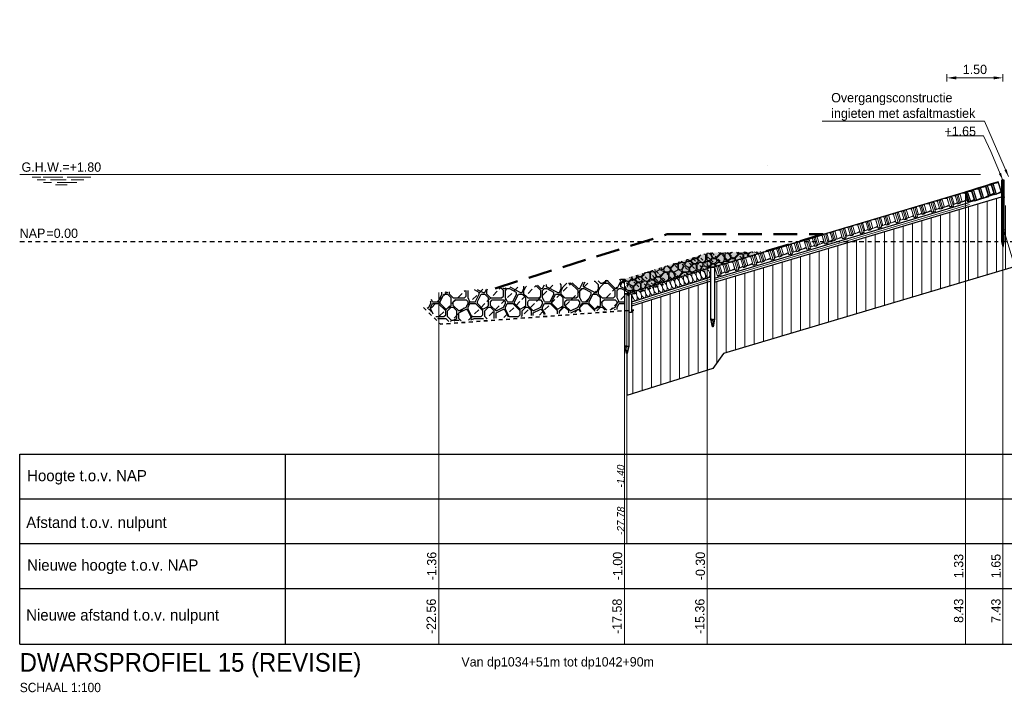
# Model space of a CAD drawing. Header units: metres. Extents: x -638 to 4513, y 95 to 2304.
# Tile 17 of 23: x 377 to 403, y 100 to 118. Entities that reach past the tile are written whole.
import ezdxf
from ezdxf.enums import TextEntityAlignment as Align

# ---------------------------------------------------------------- set-up
doc = ezdxf.new("R2010")
doc.units = ezdxf.units.M
doc.header["$LTSCALE"] = 0.1
for name, pattern in [('DASHED', [19.05, 12.7, -6.35]), ('geotextiel', [0.2, -0.1, 0.1]), ('HIDDEN', [9.525, 6.35, -3.175]), ('NAP', [20, 12.5, -2.5, 2.5, -2.5])]:
    doc.linetypes.add(name, pattern=pattern)
for name, color, linetype in [('AL-2.5mm Tekst', 7, 'Continuous'), ('dp-arcering_lgrijs', 9, 'Continuous'), ('DP-BS-profiel', 9, 'Continuous'), ('DP-Matenbalk', 1, 'Continuous'), ('DP-Matenbalk_bestaandehoogten', 6, 'Continuous'), ('DP-Matenbalk_nwhoogten', 7, 'Continuous'), ('Wapeningnet weg', 3, 'DASHED')]:
    doc.layers.add(name, color=color, linetype=linetype)
for name, color, linetype, lineweight in [('BS-bekleding (overnem uit V8)', 253, 'Continuous', 9), ('DP-BS-arcering_klei', 253, 'Continuous', 0), ('DP-BS-Matenbalk_verlenglijnen', 253, 'Continuous', 0), ('DP-Matenbalk-omschrijving', 3, 'Continuous', 35), ('DP-NAP-lijn', 6, 'NAP', 25), ('DP-NW-arcering_kreukelberm', 2, 'Continuous', 25), ('DP-NW-arcering_overlaging', 1, 'Continuous', 18), ('DP-NW-Basalt', 3, 'basalt30', 30), ('DP-NW-geotextiel', 3, 'geotextiel', 35), ('DP-NW-Maatvoering', 7, 'Continuous', 35), ('DP-NW-Matenbalk_verlenglijnen', 135, 'Continuous', 0), ('DP-NW-profiel-afdekken', 4, 'HIDDEN', 50), ('DP-NW-Teenschot', 2, 'Continuous', 25), ('DP-Uitvullaag', 1, 'Uitvullaag', 18), ('DP-waterlijn', 1, 'Continuous', 13), ('DP-Waterlijn_tekst', 7, 'Continuous', 35), ('TL-2.5mm Tekst', 7, 'Continuous', 25), ('TL-5.0mm Tekst', 4, 'Continuous', 50)]:
    doc.layers.add(name, color=color, linetype=linetype, lineweight=lineweight)
doc.styles.add('dp-besthgt', font='StagCAD.ttf', dxfattribs={"oblique": 10, "height": 0.2})
doc.styles.add('dp-nwhgt', font='StagCAD.ttf', dxfattribs={"height": 0.25})
doc.styles.add('StagCAD', font='StagCAD.ttf')
doc.linetypes.add('basalt30', pattern='A,0,-0.25,[59,BASALT30.shx,S=0.004,R=0,X=0,Y=0],-0.25', length=0.5)
doc.linetypes.add('Uitvullaag', pattern='A,0,-0.005,[191,UITVULLAAG.shx,S=0.007,R=0,X=0,Y=0],-0.5', length=0.505)
doc.dimstyles.new('GM-maatvoering', dxfattribs={"dimtxt": 2.5, "dimasz": 2.5, "dimexe": 1, "dimexo": 0, "dimgap": 1, "dimtad": 1, "dimrnd": 0.001, "dimzin": 1, "dimdsep": 46, "dimtxsty": 'StagCAD', "dimcen": 0.09, "dimclrd": 1, "dimclre": 1, "dimclrt": 7, "dimazin": 0, "dimtfac": 1, "dimtix": 1, "dimtmove": 0, "dimatfit": 3, "dimfxl": 1, "dimfxlon": 1, "dimtvp": 0.83, "dimtolj": 1, "dimtzin": 0, "dimlwd": 15, "dimlwe": 15, "dimarcsym": 0})
doc.dimstyles.new('leader 1_100', dxfattribs={"dimscale": 0.1, "dimtxt": 2.5, "dimasz": 2, "dimexe": 0, "dimexo": 0, "dimgap": 1, "dimtad": 1, "dimrnd": 0.001, "dimzin": 1, "dimdsep": 46, "dimtxsty": 'StagCAD', "dimblk": 'RAD_PIJL', "dimcen": 0.09, "dimse1": 1, "dimse2": 1, "dimclrd": 1, "dimclre": 1, "dimclrt": 7, "dimazin": 0, "dimtfac": 1, "dimtix": 1, "dimtmove": 0, "dimatfit": 0, "dimfxl": 1, "dimtvp": 0.83, "dimtolj": 1, "dimtzin": 0, "dimlwd": 15, "dimarcsym": 0})
pattern_1 = [(90, (-1107.53018, 80.27259), (-0.25, -1e-16), [])]

# ---------------------------------------------------------------- blocks, each defined once
blk = doc.blocks.new('*U55')
at = {"layer": 'DP-NAP-lijn'}
blk.add_line((0, 0), (489.4, 0), dxfattribs=at)
at = {"layer": 'DP-NAP-lijn', "style": 'StagCAD'}
blk.add_text('NAP', height=2.5, dxfattribs=at).set_placement((0, 1))
blk.add_attdef('NAPLIJN', (6.25, 1), '', height=2.5, dxfattribs=at)
blk = doc.blocks.new('*U56')
at = {"layer": 'DP-waterlijn'}
for p, q in [((0, 0), (257.73, 0)), ((3.38, -0.7), (5.63, -0.7)), ((4.71, -1.4), (6.95, -1.4)), ((6.33, -0.7), (11.56, -0.7)), ((8.57, -2.1), (6.38, -2.1)), ((8.25, -1.4), (12.51, -1.4)), ((15.31, -2.1), (10.04, -2.1)), ((12.73, -0.7), (19.08, -0.7)), ((13.84, -1.4), (17.21, -1.4)), ((9.6, -2.8), (12.74, -2.8))]:
    blk.add_line(p, q, dxfattribs=at)
at = {"layer": 'DP-Waterlijn_tekst', "style": 'StagCAD'}
blk.add_attdef('WP', text='', height=2.5, dxfattribs=at).set_placement((11.17, 0), align=Align.BOTTOM_CENTER)
blk = doc.blocks.new('RAD_PIJL')
at = {"color": 1, "linetype": 'Continuous'}
blk.add_solid([(-2.83, -0.75), (-2.83, 0.75), (0, 0)], dxfattribs=at)
blk = doc.blocks.new('perkoenpaal')
blk.add_line((0, -0.1), (0, 0))
blk.add_lwpolyline([(1.4, -0.1), (0, -0.1), (-0.01, -0.09), (-0.01, -0.01), (0, 0), (1.4, 0), (1.6, -0.04), (1.6, -0.06)], close=True)
blk.add_lwpolyline([(1.44, -0.05), (1.6, -0.05)])
at = {"extrusion": (0, 0, -1)}
blk.add_ellipse((1.44, -0.029), major_axis=(-0.04, 0), ratio=0.525, start_param=4.712389, end_param=7.853982, dxfattribs=at)
blk.add_ellipse((1.44, -0.071), major_axis=(-0.04, 0), ratio=0.525, start_param=4.712389, end_param=7.853982)
blk = doc.blocks.new('A$C7F1E383F')
at = {"layer": 'BS-bekleding (overnem uit V8)'}
for p, q in [((0, 0), (0, -0.27)), ((0.5, 0), (0.5, -0.27)), ((1, 0), (1, -0.27)), ((1.5, 0), (1.5, -0.27)), ((2, 0), (2, -0.27)), ((2.5, 0), (2.5, -0.27)), ((3, 0), (3, -0.23))]:
    blk.add_line(p, q, dxfattribs=at)
at = {"layer": 'BS-bekleding (overnem uit V8)', "flags": 128}
for points in [[(0, 0), (0.5, 0)], [(0.053, 0), (0, -0.019)], [(0.053, 0), (0.053, -0.27)], [(0.053, 0), (0.1, -0.009)], [(0.1, 0), (0.1, -0.27)], [(0.1, -0.027), (0.138, 0)], [(0.138, 0), (0.23, -0.019)], [(0.138, 0), (0.138, -0.23)], [(0.23, 0), (0.23, -0.25)], [(0.23, -0.011), (0.272, 0)], [(0.272, 0), (0.31, -0.023)], [(0.272, 0), (0.272, -0.25)], [(0.31, 0), (0.31, -0.25)], [(0.31, -0.023), (0.362, 0)], [(0.362, 0), (0.5, -0.025)], [(0.362, 0), (0.362, -0.23)], [(0.5, 0), (0.5, -0.23)], [(0.5, 0), (1, 0)], [(0.553, 0), (0.5, -0.019)], [(0.553, 0), (0.553, -0.27)], [(0.553, 0), (0.6, -0.009)], [(0.6, 0), (0.6, -0.27)], [(0.6, -0.027), (0.638, 0)], [(0.638, 0), (0.73, -0.019)], [(0.638, 0), (0.638, -0.23)], [(0.73, 0), (0.73, -0.25)], [(0.73, -0.011), (0.772, 0)], [(0.772, 0), (0.81, -0.023)], [(0.772, 0), (0.772, -0.25)], [(0.81, 0), (0.81, -0.25)], [(0.81, -0.023), (0.862, 0)], [(0.862, 0), (1, -0.025)], [(0.862, 0), (0.862, -0.23)], [(1, 0), (1, -0.23)], [(1, 0), (1.5, 0)], [(1.053, 0), (1, -0.019)], [(1.053, 0), (1.053, -0.27)], [(1.053, 0), (1.1, -0.009)], [(1.1, 0), (1.1, -0.27)], [(1.1, -0.027), (1.138, 0)], [(1.138, 0), (1.23, -0.019)], [(1.138, 0), (1.138, -0.23)], [(1.23, 0), (1.23, -0.25)], [(1.23, -0.011), (1.272, 0)], [(1.272, 0), (1.31, -0.023)], [(1.272, 0), (1.272, -0.25)], [(1.31, 0), (1.31, -0.25)], [(1.31, -0.023), (1.362, 0)], [(1.362, 0), (1.5, -0.025)], [(1.362, 0), (1.362, -0.23)], [(1.5, 0), (1.5, -0.23)], [(1.5, 0), (2, 0)], [(1.553, 0), (1.5, -0.019)], [(1.553, 0), (1.553, -0.27)], [(1.553, 0), (1.6, -0.009)], [(1.6, 0), (1.6, -0.27)], [(1.6, -0.027), (1.638, 0)], [(1.638, 0), (1.73, -0.019)], [(1.638, 0), (1.638, -0.23)], [(1.73, 0), (1.73, -0.25)], [(1.73, -0.011), (1.772, 0)], [(1.772, 0), (1.81, -0.023)], [(1.772, 0), (1.772, -0.25)], [(1.81, 0), (1.81, -0.25)], [(1.81, -0.023), (1.862, 0)], [(1.862, 0), (2, -0.025)], [(1.862, 0), (1.862, -0.23)], [(2, 0), (2.5, 0)], [(2.053, 0), (2, -0.019)], [(2.053, 0), (2.053, -0.27)], [(2.053, 0), (2.1, -0.009)], [(2.1, 0), (2.1, -0.27)], [(2.1, -0.027), (2.138, 0)], [(2.138, 0), (2.23, -0.019)], [(2.138, 0), (2.138, -0.23)], [(2.23, 0), (2.23, -0.25)], [(2.23, -0.011), (2.272, 0)], [(2.272, 0), (2.31, -0.023)], [(2.272, 0), (2.272, -0.25)], [(2.31, 0), (2.31, -0.25)], [(2.31, -0.023), (2.362, 0)], [(2.362, 0), (2.5, -0.025)], [(2.362, 0), (2.362, -0.23)], [(2.5, 0), (2.5, -0.23)], [(2.5, 0), (3, 0)], [(2.553, 0), (2.5, -0.019)], [(2.553, 0), (2.553, -0.27)], [(2.553, 0), (2.6, -0.009)], [(2.6, 0), (2.6, -0.27)], [(2.6, -0.027), (2.638, 0)], [(2.638, 0), (2.73, -0.019)], [(2.638, 0), (2.638, -0.23)], [(2.73, 0), (2.73, -0.25)], [(2.73, -0.011), (2.772, 0)], [(2.772, 0), (2.81, -0.023)], [(2.772, 0), (2.772, -0.25)], [(2.81, 0), (2.81, -0.25)], [(2.81, -0.023), (2.862, 0)], [(2.862, 0), (3, -0.025)], [(2.862, 0), (2.862, -0.23)], [(0.053, -0.27), (0, -0.251)], [(0.053, -0.27), (0.1, -0.261)], [(0.1, -0.203), (0.138, -0.23)], [(0.1, -0.23), (0.23, -0.23)], [(0.138, -0.23), (0.23, -0.211)], [(0.23, -0.239), (0.272, -0.25)], [(0.23, -0.25), (0.31, -0.25)], [(0.272, -0.25), (0.31, -0.227)], [(0.31, -0.207), (0.362, -0.23)], [(0.31, -0.23), (0.5, -0.23)], [(0.362, -0.23), (0.5, -0.204)], [(0.553, -0.27), (0.5, -0.251)], [(0.553, -0.27), (0.6, -0.261)], [(0.6, -0.203), (0.638, -0.23)], [(0.6, -0.23), (0.73, -0.23)], [(0.638, -0.23), (0.73, -0.211)], [(0.73, -0.239), (0.772, -0.25)], [(0.73, -0.25), (0.81, -0.25)], [(0.772, -0.25), (0.81, -0.227)], [(0.81, -0.207), (0.862, -0.23)], [(0.81, -0.23), (1, -0.23)], [(0.862, -0.23), (1, -0.204)], [(1.053, -0.27), (1, -0.251)], [(1.053, -0.27), (1.1, -0.261)], [(1.1, -0.203), (1.138, -0.23)], [(1.1, -0.23), (1.23, -0.23)], [(1.138, -0.23), (1.23, -0.211)], [(1.23, -0.239), (1.272, -0.25)], [(1.23, -0.25), (1.31, -0.25)], [(1.272, -0.25), (1.31, -0.227)], [(1.31, -0.207), (1.362, -0.23)], [(1.31, -0.23), (1.5, -0.23)], [(1.362, -0.23), (1.5, -0.204)], [(1.553, -0.27), (1.5, -0.251)], [(1.553, -0.27), (1.6, -0.261)], [(1.6, -0.203), (1.638, -0.23)], [(1.6, -0.23), (1.73, -0.23)], [(1.638, -0.23), (1.73, -0.211)], [(1.73, -0.239), (1.772, -0.25)], [(1.73, -0.25), (1.81, -0.25)], [(1.772, -0.25), (1.81, -0.227)], [(1.81, -0.207), (1.862, -0.23)], [(1.81, -0.23), (2, -0.23)], [(1.862, -0.23), (2, -0.204)], [(2.053, -0.27), (2, -0.251)], [(2.053, -0.27), (2.1, -0.261)], [(2.1, -0.203), (2.138, -0.23)], [(2.1, -0.23), (2.23, -0.23)], [(2.138, -0.23), (2.23, -0.211)], [(2.23, -0.239), (2.272, -0.25)], [(2.23, -0.25), (2.31, -0.25)], [(2.272, -0.25), (2.31, -0.227)], [(2.31, -0.207), (2.362, -0.23)], [(2.31, -0.23), (2.5, -0.23)], [(2.362, -0.23), (2.5, -0.204)], [(2.553, -0.27), (2.5, -0.251)], [(2.553, -0.27), (2.6, -0.261)], [(2.6, -0.203), (2.638, -0.23)], [(2.6, -0.23), (2.73, -0.23)], [(2.638, -0.23), (2.73, -0.211)], [(2.73, -0.239), (2.772, -0.25)], [(2.73, -0.25), (2.81, -0.25)], [(2.772, -0.25), (2.81, -0.227)], [(2.81, -0.207), (2.862, -0.23)], [(2.81, -0.23), (3, -0.23)], [(2.862, -0.23), (3, -0.204)], [(0, -0.27), (0.1, -0.27)], [(0.5, -0.27), (0.6, -0.27)], [(1, -0.27), (1.1, -0.27)], [(1.5, -0.27), (1.6, -0.27)], [(2, -0.27), (2.1, -0.27)], [(2.5, -0.27), (2.6, -0.27)]]:
    blk.add_lwpolyline(points, dxfattribs=at)
blk = doc.blocks.new('A$C699C1BC2')
at = {"layer": 'BS-bekleding (overnem uit V8)'}
for p, q in [((0.959, 0.285), (1.035, 0.026)), ((0, 0), (0.077, -0.259)), ((0.479, 0.142), (0.556, -0.116))]:
    blk.add_line(p, q, dxfattribs=at)
at = {"layer": 'BS-bekleding (overnem uit V8)', "flags": 128}
for points in [[(0.479, 0.142), (0.959, 0.285)], [(0.959, 0.285), (0.98, 0.291)], [(0.959, 0.285), (1.024, 0.064)], [(0.983, 0.281), (0.964, 0.267)], [(0.98, 0.291), (1.062, 0.034)], [(0, 0), (0.479, 0.142)], [(0.051, 0.015), (0.005, -0.018)], [(0.051, 0.015), (0.098, 0.02)], [(0.051, 0.015), (0.128, -0.244)], [(0.096, 0.028), (0.173, -0.23)], [(0.104, 0.003), (0.132, 0.039)], [(0.132, 0.039), (0.226, 0.047)], [(0.132, 0.039), (0.198, -0.181)], [(0.22, 0.066), (0.292, -0.174)], [(0.224, 0.055), (0.261, 0.077)], [(0.261, 0.077), (0.304, 0.066)], [(0.261, 0.077), (0.332, -0.162)], [(0.297, 0.088), (0.368, -0.151)], [(0.304, 0.066), (0.347, 0.103)], [(0.347, 0.103), (0.486, 0.118)], [(0.347, 0.103), (0.413, -0.117)], [(0.479, 0.142), (0.545, -0.078)], [(0.53, 0.158), (0.485, 0.124)], [(0.53, 0.158), (0.578, 0.162)], [(0.53, 0.158), (0.607, -0.101)], [(0.575, 0.171), (0.652, -0.088)], [(0.583, 0.145), (0.612, 0.182)], [(0.612, 0.182), (0.705, 0.19)], [(0.612, 0.182), (0.677, -0.039)], [(0.677, -0.039), (0.76, 0.006)], [(0.7, 0.208), (0.771, -0.032)], [(0.703, 0.197), (0.74, 0.22)], [(0.74, 0.22), (0.783, 0.209)], [(0.74, 0.22), (0.811, -0.02)], [(0.776, 0.231), (0.848, -0.009)], [(0.783, 0.209), (0.826, 0.246)], [(0.811, -0.02), (0.841, 0.013)], [(0.826, 0.246), (0.966, 0.261)], [(0.826, 0.246), (0.892, 0.025)], [(0.835, 0.032), (0.892, 0.025)], [(0.842, 0.01), (1.024, 0.064)], [(0.892, 0.025), (1.017, 0.089)], [(1.059, 0.043), (1.03, 0.044)], [(1.035, 0.026), (1.062, 0.034)], [(0.128, -0.244), (0.072, -0.241)], [(0.077, -0.259), (0.173, -0.23)], [(0.128, -0.244), (0.17, -0.222)], [(0.154, -0.166), (0.198, -0.181)], [(0.161, -0.192), (0.286, -0.155)], [(0.198, -0.181), (0.281, -0.137)], [(0.289, -0.164), (0.332, -0.162)], [(0.292, -0.174), (0.368, -0.151)], [(0.332, -0.162), (0.362, -0.129)], [(0.356, -0.11), (0.413, -0.117)], [(0.363, -0.132), (0.545, -0.078)], [(0.413, -0.117), (0.537, -0.053)], [(0.607, -0.101), (0.551, -0.098)], [(0.556, -0.116), (0.652, -0.088)], [(0.607, -0.101), (0.649, -0.079)], [(0.633, -0.024), (0.677, -0.039)], [(0.641, -0.05), (0.765, -0.012)], [(0.768, -0.021), (0.811, -0.02)], [(0.771, -0.032), (0.848, -0.009)]]:
    blk.add_lwpolyline(points, dxfattribs=at)
blk = doc.blocks.new('*D73')
at = {"layer": 'Defpoints', "color": 0, "transparency": 16777216}
for p in [(401.395, 116.247), (402.895, 113.503), (401.395, 113.024)]:
    blk.add_point(p, dxfattribs=at)
at = {"layer": 'DP-NW-Maatvoering', "color": 1, "lineweight": 15, "transparency": 16777216}
for p, q in [((401.395, 116.147), (401.395, 116.347)), ((402.645, 116.247), (401.645, 116.247)), ((402.895, 116.147), (402.895, 116.347))]:
    blk.add_line(p, q, dxfattribs=at)
at = {"layer": 'DP-NW-Maatvoering', "color": 1, "transparency": 16777216}
for points in [[(401.645, 116.288), (401.645, 116.205), (401.395, 116.247)], [(402.645, 116.288), (402.645, 116.205), (402.895, 116.247)]]:
    blk.add_solid(points, dxfattribs=at)
at = {"layer": 'DP-NW-Maatvoering', "color": 7, "transparency": 16777216, "insert": (402.145, 116.472), "char_height": 0.25, "attachment_point": 5, "style": 'StagCAD'}
blk.add_mtext('\\A1;1.50', dxfattribs=at)

msp = doc.modelspace()

# ---------------------------------------------------------------- hatches: boundary and pattern name
at = {"layer": 'dp-arcering_lgrijs'}
msp.add_hatch(color=256, dxfattribs=at).paths.add_polyline_path([(396.527, 111.592), (394.972, 111.553), (392.746, 110.854), (392.865, 110.472), (395.092, 111.172), (395.112, 111.172)])
at = {"layer": 'DP-BS-arcering_klei'}
h = msp.add_hatch(dxfattribs=at)
h.set_pattern_fill('_U', color=251, scale=0.25, angle=90, style=0, pattern_type=0)
h.set_pattern_definition(pattern_1)
h.paths.add_polyline_path([(401.895, 111.854), (398.811, 111.854), (395.105, 110.755), (395.112, 108.453), (395.398, 108.857), (401.895, 110.788)])
h.paths.add_polyline_path([(401.895, 112.77), (398.811, 111.854), (401.895, 111.854)])
h.paths.add_polyline_path([(402.779, 113.033), (401.895, 112.77), (401.895, 111.854), (402.779, 111.854)])
h.paths.add_polyline_path([(402.779, 111.854), (401.895, 111.854), (401.895, 110.788), (402.779, 111.051)])
h.paths.add_polyline_path([(402.895, 111.703), (402.891, 111.703), (402.861, 111.854), (402.779, 111.854), (402.779, 111.051), (402.895, 111.086)])
edge = h.paths.add_edge_path()
edge.add_arc((461.187, -73.371), 195.454, 107.36274, 107.38765)
edge.add_line((402.779, 113.152), (402.779, 111.854))
edge.add_line((402.779, 111.854), (402.86, 111.854))
edge.add_line((402.86, 111.854), (402.86, 113.177))
h.paths.add_polyline_path([(406.37, 111.854), (402.929, 111.854), (402.901, 111.703), (402.895, 111.703), (402.895, 111.086), (403.199, 111.176), (403.379, 111.072)])
h.paths.add_polyline_path([(410.322, 114.96), (410.141, 114.939), (409.971, 114.768), (409.971, 112.518), (410.322, 112.524)])
h.paths.add_polyline_path([(410.39, 114.968), (410.322, 114.96), (410.322, 112.524), (410.39, 112.525)])
h.paths.add_polyline_path([(413.32, 115.194), (411.045, 115.106), (410.676, 114.994), (410.441, 114.982), (410.39, 114.968), (410.39, 112.525), (410.562, 112.528), (413.32, 113.278)])
h.paths.add_polyline_path([(419.352, 114.919), (419.545, 115.19), (419.545, 117.459), (414.436, 116.069), (413.598, 115.735), (413.32, 115.724), (413.323, 115.644), (413.573, 115.654), (413.589, 115.254), (413.32, 115.243), (413.32, 113.278)])
h.paths.add_polyline_path([(420.587, 117.742), (419.545, 117.459), (419.545, 115.19), (420.587, 116.649)])
h.paths.add_polyline_path([(420.827, 117.807), (420.587, 117.742), (420.587, 116.649), (420.827, 116.985)])
h.paths.add_polyline_path([(422.545, 117.768), (420.827, 117.807), (420.827, 116.985), (420.913, 117.105), (422.545, 117.068)])
h.paths.add_polyline_path([(423.815, 117.739), (422.545, 117.768), (422.545, 117.068), (423.815, 117.039)])
h.paths.add_polyline_path([(423.815, 117.739), (423.815, 117.039), (424.088, 117.033), (425.458, 116.471), (425.458, 117.065)])
h.paths.add_polyline_path([(407.895, 114.331), (406.991, 114.057), (405.569, 113.654), (404.57, 113.275), (402.937, 112.819), (402.93, 111.854), (406.37, 111.854), (407.895, 112.253)])
h.paths.add_polyline_path([(408.468, 114.505), (407.895, 114.331), (407.895, 112.253), (408.468, 112.402)])
h.paths.add_polyline_path([(409.269, 114.757), (408.468, 114.505), (408.468, 112.402), (408.843, 112.5), (409.971, 112.518), (409.971, 114.768)])
h = msp.add_hatch(dxfattribs=at)
h.set_pattern_fill('_U', color=251, scale=0.25, angle=90, style=0, pattern_type=0)
h.set_pattern_definition(pattern_1)
h.paths.add_polyline_path([(394.965, 110.765), (394.099, 110.493), (394.099, 108.134), (394.965, 108.407)])
h.paths.add_polyline_path([(395.092, 109.622), (395.062, 109.772), (395.062, 110.796), (394.965, 110.765), (394.965, 108.407), (395.092, 108.447)])
h.paths.add_polyline_path([(394.099, 110.493), (393.525, 110.313), (393.525, 107.954), (394.099, 108.134)])
h.paths.add_polyline_path([(393.525, 110.313), (393.384, 110.268), (393.384, 107.91), (393.525, 107.954)])
h.paths.add_polyline_path([(393.384, 110.268), (392.976, 110.14), (392.976, 107.782), (393.384, 107.91)])
h.paths.add_polyline_path([(392.976, 110.018), (392.932, 110.015), (392.932, 109.954), (392.857, 109.954), (392.857, 109.054), (392.817, 108.854), (392.807, 108.854), (392.807, 107.729), (392.976, 107.782)])
at = {"layer": 'DP-NW-arcering_kreukelberm'}
h = msp.add_hatch(dxfattribs=at)
h.set_pattern_fill('NATUURST', color=9, scale=0.1, style=0, pattern_type=2)
h.set_pattern_definition([(0, (388.0969, 109.7437), (1, 1), [0.05, -0.05, 0.1, -0.8]), (0, (387.6969, 109.7937), (1, 1), [0.25, -0.75]), (0, (387.6469, 109.8437), (1, 1), [0.25, -0.75]), (0, (388.0969, 110.0937), (1, 1), [0.05, -0.95]), (0, (387.5969, 110.1937), (1, 1), [0.15, -0.85]), (0, (387.5969, 110.2437), (1, 1), [0.15, -0.85]), (0, (388.1969, 110.2937), (1, 1), [0.3, -0.7]), (0, (388.1469, 110.3437), (1, 1), [0.3, -0.7]), (0, (387.8969, 110.4437), (1, 1), [0.1, -0.9]), (0, (387.9469, 110.4937), (1, 1), [0.05, -0.95]), (0, (387.4969, 110.5937), (1, 1), [0.05, -0.05, 0.05, -0.85]), (90, (387.4969, 110.3937), (-1, 1), [0.15, -0.85]), (90, (387.5469, 110.0437), (-1, 1), [0.05, -0.1, 0.05, -0.1, 0.2, -0.5]), (90, (387.6469, 110.6437), (-1, 1), [0.05, -0.95]), (90, (387.7969, 110.1937), (-1, 1), [0.05, -0.95]), (90, (387.8469, 110.4437), (-1, 1), [0.05, -0.95]), (90, (387.9469, 109.8937), (-1, 1), [0.1, -0.9]), (90, (387.9969, 109.8437), (-1, 1), [0.15, -0.85]), (90, (388.0469, 110.4437), (-1, 1), [0.1, -0.05, 0.1, -0.75]), (90, (388.0969, 110.1437), (-1, 1), [0.2, -0.8]), (90, (388.1469, 110.1437), (-1, 1), [0.1, -0.9]), (90, (388.2469, 109.7937), (-1, 1), [0.2, -0.8]), (90, (388.2969, 109.7937), (-1, 1), [0.15, -0.85]), (45, (387.89694, 109.8437), (0, 1), [0.07071, -1.3435]), (45, (388.04694, 110.0937), (0, 1), [0.07071, -1.3435]), (45, (388.14694, 110.2437), (0, 1), [0.07071, -1.3435]), (45, (387.44694, 110.3437), (0, 1), [0.07071, -1.3435]), (45, (387.54694, 110.5437), (0, 1), [0.07071, -1.3435]), (45, (387.99694, 109.9937), (0, 1), [0.14142, -1.2728]), (45, (388.09694, 110.6437), (0, 1), [0.14142, -1.2728]), (135, (388.04694, 109.6937), (-1, 0), [0.14142, -1.2728]), (135, (388.09694, 109.7437), (-1, 0), [0.14142, -1.2728]), (135, (388.24694, 109.9937), (-1, 0), [0.14142, -1.2728]), (135, (388.09694, 110.3437), (-1, 0), [0.14142, -1.2728]), (135, (388.14694, 110.3437), (-1, 0), [0.14142, -1.2728]), (135, (387.94694, 110.0437), (-1, 0), [0.21213, -1.20208]), (135, (388.29694, 109.9937), (-1, 0), [0.21213, -1.20208]), (135, (387.94694, 109.9937), (-1, 0), [0.28284, -1.13137]), (135, (387.49694, 110.5937), (-1, 0), [0.28284, -1.13137]), (135, (387.49694, 110.5437), (-1, 0), [0.28284, -1.13137]), (135, (387.54694, 109.9937), (-1, 0), [0.07071, -1.3435]), (135, (387.54694, 110.2437), (-1, 0), [0.07071, -1.3435]), (26.565, (388.14694, 109.7437), (1, 4e-10), [0.1118, -2.12426]), (26.565, (387.94694, 110.0437), (1, 4e-10), [0.1118, -2.12426]), (26.565, (388.29694, 109.9437), (1, 4e-10), [0.2236, -2.01246]), (26.565, (388.29694, 109.9937), (1, 4e-10), [0.2236, -2.01246]), (63.435, (387.99694, 110.4937), (5e-11, 1), [0.1118, -1.118, 0.2236, -0.78267]), (63.435, (387.49694, 110.0937), (5e-11, 1), [0.1118, -2.12426]), (63.435, (387.64694, 109.6937), (5e-11, 1), [0.1118, -2.12426]), (63.435, (387.54694, 110.0937), (5e-11, 1), [0.1118, -2.12426]), (63.435, (388.04694, 110.5437), (5e-11, 1), [0.1118, -2.12426]), (63.435, (387.99694, 110.4937), (5e-11, 1), [0.1118, -2.12426]), (63.435, (387.79694, 110.2437), (5e-11, 1), [0.2236, -2.01246]), (63.435, (387.74694, 110.2437), (5e-11, 1), [0.22361, -2.01246]), (116.565, (387.59694, 110.2437), (-4e-10, 1), [0.1118, -2.12426]), (116.565, (387.64694, 109.7937), (-4e-10, 1), [0.22361, -2.01246]), (116.565, (387.64694, 109.8437), (-4e-10, 1), [0.22361, -2.01246]), (153.435, (387.84694, 110.4937), (-1, 5e-11), [0.2236, -2.01246]), (153.435, (387.94694, 110.4937), (-1, 5e-11), [0.33541, -1.90066]), (45, (387.6179, 109.69368), (-0.22097, 0.22097), [0.15625, -0.078125])])
edge = h.paths.add_edge_path()
edge.add_line((392.865, 110.472), (392.839, 110.464))
edge.add_line((392.839, 110.464), (392.767, 110.464))
edge.add_line((392.767, 110.464), (392.757, 110.454))
edge.add_line((392.757, 110.454), (392.757, 110.053))
edge.add_line((392.757, 110.053), (387.833, 109.694))
edge.add_line((387.833, 109.694), (387.397, 110.129))
edge.add_line((387.397, 110.129), (387.759, 110.49))
edge.add_line((387.759, 110.49), (392.746, 110.854))
at = {"layer": 'DP-NW-arcering_overlaging'}
h = msp.add_hatch(dxfattribs=at)
h.set_pattern_fill('NATUURST', color=9, scale=0.05, angle=90, style=0, pattern_type=2)
h.set_pattern_definition([(90, (392.7205, 110.82223), (-0.5, 0.5), [0.025, -0.025, 0.05, -0.4]), (90, (392.6955, 110.62223), (-0.5, 0.5), [0.125, -0.375]), (90, (392.6705, 110.59723), (-0.5, 0.5), [0.125, -0.375]), (90, (392.5455, 110.82223), (-0.5, 0.5), [0.025, -0.475]), (90, (392.4955, 110.57223), (-0.5, 0.5), [0.075, -0.425]), (90, (392.4705, 110.57223), (-0.5, 0.5), [0.075, -0.425]), (90, (392.4455, 110.87223), (-0.5, 0.5), [0.15, -0.35]), (90, (392.4205, 110.84723), (-0.5, 0.5), [0.15, -0.35]), (90, (392.3705, 110.72223), (-0.5, 0.5), [0.05, -0.45]), (90, (392.3455, 110.74723), (-0.5, 0.5), [0.025, -0.475]), (90, (392.2955, 110.52223), (-0.5, 0.5), [0.025, -0.025, 0.025, -0.425]), (180, (392.3955, 110.52223), (-0.5, -0.5), [0.075, -0.425]), (180, (392.5705, 110.54723), (-0.5, -0.5), [0.025, -0.05, 0.025, -0.05, 0.1, -0.25]), (180, (392.2705, 110.59723), (-0.5, -0.5), [0.025, -0.475]), (180, (392.4955, 110.67223), (-0.5, -0.5), [0.025, -0.475]), (180, (392.3705, 110.69723), (-0.5, -0.5), [0.025, -0.475]), (180, (392.6455, 110.74723), (-0.5, -0.5), [0.05, -0.45]), (180, (392.6705, 110.77223), (-0.5, -0.5), [0.075, -0.425]), (180, (392.3705, 110.79723), (-0.5, -0.5), [0.05, -0.025, 0.05, -0.375]), (180, (392.5205, 110.82223), (-0.5, -0.5), [0.1, -0.4]), (180, (392.5205, 110.84723), (-0.5, -0.5), [0.05, -0.45]), (180, (392.6955, 110.89723), (-0.5, -0.5), [0.1, -0.4]), (180, (392.6955, 110.92223), (-0.5, -0.5), [0.075, -0.425]), (135, (392.6705, 110.72223), (-0.5, 7e-17), [0.035355, -0.67175]), (135, (392.5455, 110.79723), (-0.5, 7e-17), [0.035355, -0.67175]), (135, (392.4705, 110.84723), (-0.5, 7e-17), [0.035355, -0.67175]), (135, (392.4205, 110.49723), (-0.5, 7e-17), [0.035355, -0.67175]), (135, (392.3205, 110.54723), (-0.5, 7e-17), [0.035355, -0.67175]), (135, (392.5955, 110.77223), (-0.5, 7e-17), [0.07071, -0.636396]), (135, (392.2705, 110.82223), (-0.5, 7e-17), [0.07071, -0.636396]), (225, (392.7455, 110.79723), (-7e-17, -0.5), [0.07071, -0.636396]), (225, (392.7205, 110.82223), (-7e-17, -0.5), [0.07071, -0.636396]), (225, (392.5955, 110.89723), (-7e-17, -0.5), [0.07071, -0.636396]), (225, (392.4205, 110.82223), (-7e-17, -0.5), [0.07071, -0.636396]), (225, (392.4205, 110.84723), (-7e-17, -0.5), [0.07071, -0.636396]), (225, (392.5705, 110.74723), (-7e-17, -0.5), [0.106066, -0.60104]), (225, (392.5955, 110.92223), (-7e-17, -0.5), [0.106066, -0.60104]), (225, (392.5955, 110.74723), (-7e-17, -0.5), [0.14142, -0.565685]), (225, (392.2955, 110.52223), (-7e-17, -0.5), [0.14142, -0.565685]), (225, (392.3205, 110.52223), (-7e-17, -0.5), [0.14142, -0.565685]), (225, (392.5955, 110.54723), (-7e-17, -0.5), [0.035355, -0.67175]), (225, (392.4705, 110.54723), (-7e-17, -0.5), [0.035355, -0.67175]), (116.565, (392.72052, 110.84723), (-2e-10, 0.5), [0.0559, -1.06213]), (116.565, (392.57052, 110.74723), (-2e-10, 0.5), [0.0559, -1.06213]), (116.565, (392.62052, 110.92223), (-2e-10, 0.5), [0.111803, -1.00623]), (116.565, (392.59552, 110.92223), (-2e-10, 0.5), [0.111803, -1.00623]), (153.435, (392.34552, 110.77223), (-0.5, 3e-11), [0.0559, -0.559, 0.1118, -0.391334]), (153.435, (392.54552, 110.52223), (-0.5, 3e-11), [0.0559, -1.06213]), (153.435, (392.74552, 110.59723), (-0.5, 3e-11), [0.0559, -1.06213]), (153.435, (392.54552, 110.54723), (-0.5, 3e-11), [0.0559, -1.06213]), (153.435, (392.32052, 110.79723), (-0.5, 3e-11), [0.0559, -1.06213]), (153.435, (392.34552, 110.77223), (-0.5, 3e-11), [0.0559, -1.06213]), (153.435, (392.47052, 110.67223), (-0.5, 3e-11), [0.111803, -1.00623]), (153.435, (392.47052, 110.64723), (-0.5, 3e-11), [0.111803, -1.00623]), (206.565, (392.47052, 110.57223), (-0.5, -2e-10), [0.0559, -1.06213]), (206.565, (392.69552, 110.59723), (-0.5, -2e-10), [0.111803, -1.00623]), (206.565, (392.67052, 110.59723), (-0.5, -2e-10), [0.111803, -1.00623]), (243.435, (392.34552, 110.69723), (-3e-11, -0.5), [0.111803, -1.00623]), (243.435, (392.34552, 110.74723), (-3e-11, -0.5), [0.167705, -0.95033]), (135, (392.74552, 110.58271), (-0.1104854, -0.1104854), [0.078125, -0.0390625])])
h.paths.add_polyline_path([(396.527, 111.592), (394.972, 111.553), (392.746, 110.854), (392.865, 110.472), (395.092, 111.172), (395.112, 111.172)])

# ---------------------------------------------------------------- linework, layer by layer
at = {"layer": 'BS-bekleding (overnem uit V8)'}
for centre in [(394.392, 110.826), (394.507, 110.862), (394.621, 110.898), (394.736, 110.934), (394.964, 111.007), (393.592, 110.572), (393.706, 110.608), (393.82, 110.644), (393.935, 110.681), (394.049, 110.717), (394.164, 110.753), (394.278, 110.789), (393.02, 110.391), (393.134, 110.427), (393.249, 110.463), (393.362, 110.501), (393.477, 110.536)]:
    msp.add_ellipse(centre, major_axis=(0.036, -0.114), ratio=0.5, dxfattribs=at)
at = {"layer": 'DP-BS-Matenbalk_verlenglijnen'}
msp.add_line((392.807, 110.454), (392.807, 103.754), dxfattribs=at)
at = {"layer": 'DP-BS-profiel'}
for p, q in [((395.162, 110.769), (402.86, 113.057)), ((395.162, 110.874), (401.986, 112.902)), ((392.757, 110.454), (392.857, 110.454)), ((392.807, 108.854), (392.807, 107.729))]:
    msp.add_line(p, q, dxfattribs=at)
at = {"layer": 'DP-BS-profiel', "color": 251, "lineweight": 0}
msp.add_line((395.162, 110.822), (402.001, 112.854), dxfattribs=at)
at = {"layer": 'DP-BS-profiel', "color": 1, "lineweight": 18}
msp.add_line((392.807, 108.854), (392.807, 109.014), dxfattribs=at)
at = {"layer": 'DP-BS-profiel'}
for points in [[(395.092, 111.172), (395.112, 111.172), (401.895, 113.188)], [(403.199, 111.176), (395.398, 108.857), (395.112, 108.453), (392.807, 107.729)], [(395.092, 111.172), (392.807, 110.454)], [(395.062, 110.9), (392.932, 110.231)], [(395.062, 110.796), (392.932, 110.126)], [(392.857, 110.454), (392.932, 110.454), (392.932, 109.954), (392.857, 109.954)]]:
    msp.add_lwpolyline(points, dxfattribs=at)
at = {"layer": 'DP-BS-profiel', "color": 251, "lineweight": 0}
msp.add_lwpolyline([(395.062, 110.848), (392.932, 110.179)], dxfattribs=at)
at = {"layer": 'DP-BS-profiel'}
msp.add_lwpolyline([(392.757, 109.054), (392.757, 110.454), (392.767, 110.464), (392.847, 110.464), (392.857, 110.454), (392.857, 109.054), (392.817, 108.854), (392.797, 108.854)], close=True, dxfattribs=at)
msp.add_ellipse((394.85, 110.971), major_axis=(0.036, -0.114), ratio=0.5, dxfattribs=at)
msp.add_ellipse((392.786, 109.014), major_axis=(0, 0.04), ratio=0.525, start_param=4.712389, end_param=7.853982, dxfattribs=at)
at = {"layer": 'DP-BS-profiel', "extrusion": (0, 0, -1)}
msp.add_ellipse((392.828, 109.014), major_axis=(0, 0.04), ratio=0.525, start_param=4.712389, end_param=7.853982, dxfattribs=at)
at = {"layer": 'DP-Matenbalk'}
for p, q in [((376.519, 106.154), (382.519, 106.154)), ((376.519, 101.054), (376.519, 106.154)), ((382.519, 106.154), (425.458, 106.154)), ((383.645, 106.154), (383.645, 101.054)), ((376.519, 104.954), (382.519, 104.954)), ((382.519, 104.954), (425.458, 104.954)), ((376.519, 103.754), (382.519, 103.754)), ((382.519, 103.754), (425.458, 103.754)), ((376.519, 102.554), (382.519, 102.554)), ((382.519, 102.554), (425.458, 102.554)), ((376.519, 101.054), (382.519, 101.054)), ((382.519, 101.054), (425.458, 101.054))]:
    msp.add_line(p, q, dxfattribs=at)
at = {"layer": 'DP-NW-Basalt', "linetype": 'Continuous'}
for p, q in [((402.47, 113.368), (402.555, 113.101)), ((402.626, 113.418), (402.717, 113.132)), ((401.941, 113.2), (402.026, 112.933)), ((402.097, 113.249), (402.188, 112.964)), ((402.285, 113.309), (402.376, 113.024))]:
    msp.add_line(p, q, dxfattribs=at)
for points in [[(402.331, 113.009), (402.519, 113.069), (402.428, 113.355), (402.24, 113.295)], [(402.513, 113.088), (402.666, 113.137), (402.581, 113.403), (402.428, 113.355)], [(402.672, 113.118), (402.86, 113.177), (402.769, 113.463), (402.581, 113.403)], [(401.984, 112.92), (402.137, 112.968), (402.052, 113.235), (401.899, 113.186)], [(402.143, 112.949), (402.331, 113.009), (402.24, 113.295), (402.052, 113.235)]]:
    msp.add_lwpolyline(points, close=True, dxfattribs=at)
for points in [[(402.248, 113.272), (402.285, 113.309), (402.435, 113.332)], [(402.432, 113.344), (402.47, 113.368), (402.588, 113.381)], [(402.588, 113.381), (402.626, 113.418), (402.776, 113.441)], [(401.903, 113.176), (401.941, 113.2), (402.06, 113.212)], [(402.06, 113.212), (402.097, 113.249), (402.248, 113.272)], [(402.325, 113.028), (402.376, 113.024), (402.512, 113.092)], [(402.51, 113.099), (402.555, 113.101), (402.659, 113.16)], [(402.666, 113.137), (402.717, 113.132), (402.853, 113.2)], [(401.981, 112.93), (402.026, 112.933), (402.13, 112.991)], [(402.137, 112.968), (402.188, 112.964), (402.324, 113.032)]]:
    msp.add_lwpolyline(points, dxfattribs=at)
at = {"layer": 'DP-NW-geotextiel', "color": 9, "ltscale": 10, "flags": 128}
for points in [[(392.698, 110.839), (392.833, 110.41), (393.787, 110.709)], [(387.351, 110.084), (387.812, 109.642), (392.995, 110.02)]]:
    msp.add_lwpolyline(points, dxfattribs=at)
at = {"layer": 'DP-NW-Maatvoering', "color": 1, "linetype": 'Continuous', "lineweight": 18}
msp.add_line((396.576, 113.89), (396.576, 113.89), dxfattribs=at)
at = {"layer": 'DP-NW-Matenbalk_verlenglijnen'}
for p, q in [((402.895, 113.503), (402.895, 101.054)), ((401.895, 113.188), (401.895, 101.054)), ((394.965, 111.553), (394.965, 101.054)), ((392.746, 110.854), (392.746, 101.054))]:
    msp.add_line(p, q, dxfattribs=at)
msp.add_lwpolyline([(387.759, 110.49), (387.759, 101.054)], dxfattribs=at)
at = {"layer": 'DP-NW-profiel-afdekken', "color": 9, "linetype": 'HIDDEN'}
for points in [[(389.271, 110.601), (393.887, 112.051)], [(393.887, 112.051), (398.07, 112.051), (396.525, 111.592)]]:
    msp.add_lwpolyline(points, dxfattribs=at)
at = {"layer": 'DP-NW-Teenschot'}
msp.add_line((402.86, 111.857), (402.93, 111.857), dxfattribs=at)
at = {"layer": 'DP-NW-Teenschot', "flags": 128}
msp.add_lwpolyline([(402.901, 111.703), (402.93, 111.857), (402.93, 113.503), (402.86, 113.503), (402.86, 111.857), (402.891, 111.703)], close=True, dxfattribs=at)
at = {"layer": 'DP-Uitvullaag', "color": 9, "ltscale": 4.3, "flags": 128}
msp.add_lwpolyline([(401.986, 112.902, -0.001172), (402.86, 113.177, -0.001172)], format="xyb", dxfattribs=at)
at = {"layer": 'DP-Uitvullaag', "ltscale": 4.3, "flags": 128}
msp.add_lwpolyline([(402.86, 113.02, -0.000117), (402.947, 113.048)], format="xyb", dxfattribs=at)

# ---------------------------------------------------------------- block references
at = {"layer": 'DP-BS-profiel', "rotation": 270}
msp.add_blockref('perkoenpaal', (395.162, 111.172), dxfattribs=at)
at = {"layer": 'DP-NAP-lijn', "xscale": 0.09999999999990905, "yscale": 0.09999999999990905, "zscale": 0.09999999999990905}
msp.add_blockref('*U55', (376.519, 111.854), dxfattribs=at).add_auto_attribs({'NAPLIJN': ' =0.00'})
at = {"layer": 'DP-waterlijn', "xscale": 0.09999999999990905, "yscale": 0.09999999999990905, "zscale": 0.09999999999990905}
msp.add_blockref('*U56', (376.519, 113.654), dxfattribs=at).add_auto_attribs({'WP': 'G.H.W.=+1.80'})
at = {"layer": 'Wapeningnet weg'}
msp.add_blockref('A$C699C1BC2', (400.915, 112.896), dxfattribs=at)
at = {"layer": 'Wapeningnet weg', "rotation": 16.55246302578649}
for p in [(398.039, 112.042), (395.163, 111.187)]:
    msp.add_blockref('A$C7F1E383F', p, dxfattribs=at)

# ---------------------------------------------------------------- texts
at = {"layer": 'AL-2.5mm Tekst', "insert": (388.368, 100.709), "char_height": 0.25, "width": 7.16697, "attachment_point": 1, "style": 'StagCAD'}
msp.add_mtext('Van dp1034+51m tot dp1042+90m', dxfattribs=at)
at = {"layer": 'DP-Matenbalk-omschrijving', "style": 'StagCAD'}
for s, p in [('Hoogte t.o.v. NAP', (376.719, 105.429)), ('Afstand t.o.v. nulpunt', (376.694, 104.174)), ('Nieuwe hoogte t.o.v. NAP', (376.719, 103.029)), ('Nieuwe afstand t.o.v. nulpunt', (376.693, 101.691))]:
    msp.add_text(s, height=0.3, dxfattribs=at).set_placement(p)
at = {"layer": 'DP-Matenbalk_bestaandehoogten', "style": 'dp-besthgt', "oblique": 10}
for s, p in [('-1.40', (392.803, 105.554)), ('-27.78', (392.807, 104.354))]:
    msp.add_text(s, height=0.2, rotation=90, dxfattribs=at).set_placement(p, align=Align.BOTTOM_CENTER)
at = {"layer": 'DP-Matenbalk_nwhoogten', "style": 'dp-nwhgt'}
for tag, text, p in [('-1.36', 'HGT', (387.772, 103.154)), ('-1.00', 'HGT', (392.758, 103.154)), ('-0.30', 'HGT', (394.978, 103.154)), ('1.33', 'HGT', (401.908, 103.154)), ('1.65', 'HGT', (402.908, 103.154)), ('-22.56', 'AFST', (387.759, 101.804)), ('-17.58', 'AFST', (392.746, 101.804)), ('-15.36', 'AFST', (394.965, 101.804)), ('8.43', 'AFST', (401.908, 101.954)), ('7.43', 'AFST', (402.908, 101.954))]:
    msp.add_attdef(tag, text=text, height=0.25, rotation=90, dxfattribs=at).set_placement(p, align=Align.BOTTOM_CENTER)
at = {"layer": 'DP-NW-Maatvoering', "color": 7, "char_height": 0.25, "style": 'StagCAD'}
for s, insert, attachment_point in [('Overgangsconstructie\\Pingieten met asfaltmastiek', (398.29, 115.098), 7), ('+1.65', (402.174, 114.689), 9)]:
    msp.add_mtext(s, dxfattribs=dict(at, insert=insert, attachment_point=attachment_point))
at = {"layer": 'TL-2.5mm Tekst', "style": 'StagCAD', "width": 0.96}
msp.add_attdef('SCHAAL 1:100', (376.521, 99.771), 'schaal 1:100', height=0.25, dxfattribs=at)
at = {"layer": 'TL-5.0mm Tekst', "style": 'StagCAD', "width": 0.96}
msp.add_text('DWARSPROFIEL 15 (REVISIE)', height=0.5, dxfattribs=at).set_placement((376.518, 100.319))

# ---------------------------------------------------------------- dimensions: what is measured, and where the dimension line sits
at = {"layer": 'DP-NW-Maatvoering'}
dim = msp.add_linear_dim(base=(401.395, 116.247), p1=(402.895, 113.503), p2=(401.395, 113.024), dimstyle='GM-maatvoering', dxfattribs=at)
dim.commit()
dim.dimension.update_dxf_attribs({"geometry": '*D73', "text_midpoint": (402.145, 116.472)})

# ---------------------------------------------------------------- leaders
at = {"layer": 'DP-NW-Maatvoering', "annotation_type": 0, "has_hookline": 1}
for points, hookline_direction, text_width in [([(403.045, 113.599), (402.401, 115.084), (402.201, 115.084)], 1, 4.05), ([(402.895, 113.503), (402.57, 114.269), (402.374, 114.689), (402.174, 114.689)], 1, 0.675), ([(402.871, 112.343), (404.024, 108.461), (404.224, 108.461)], 0, 3.225)]:
    msp.add_leader(points, dimstyle='leader 1_100', override={"dimgap": 1, "dimtad": 1}, dxfattribs=dict(at, hookline_direction=hookline_direction, text_width=text_width))

doc.saveas('drawing.dxf')
